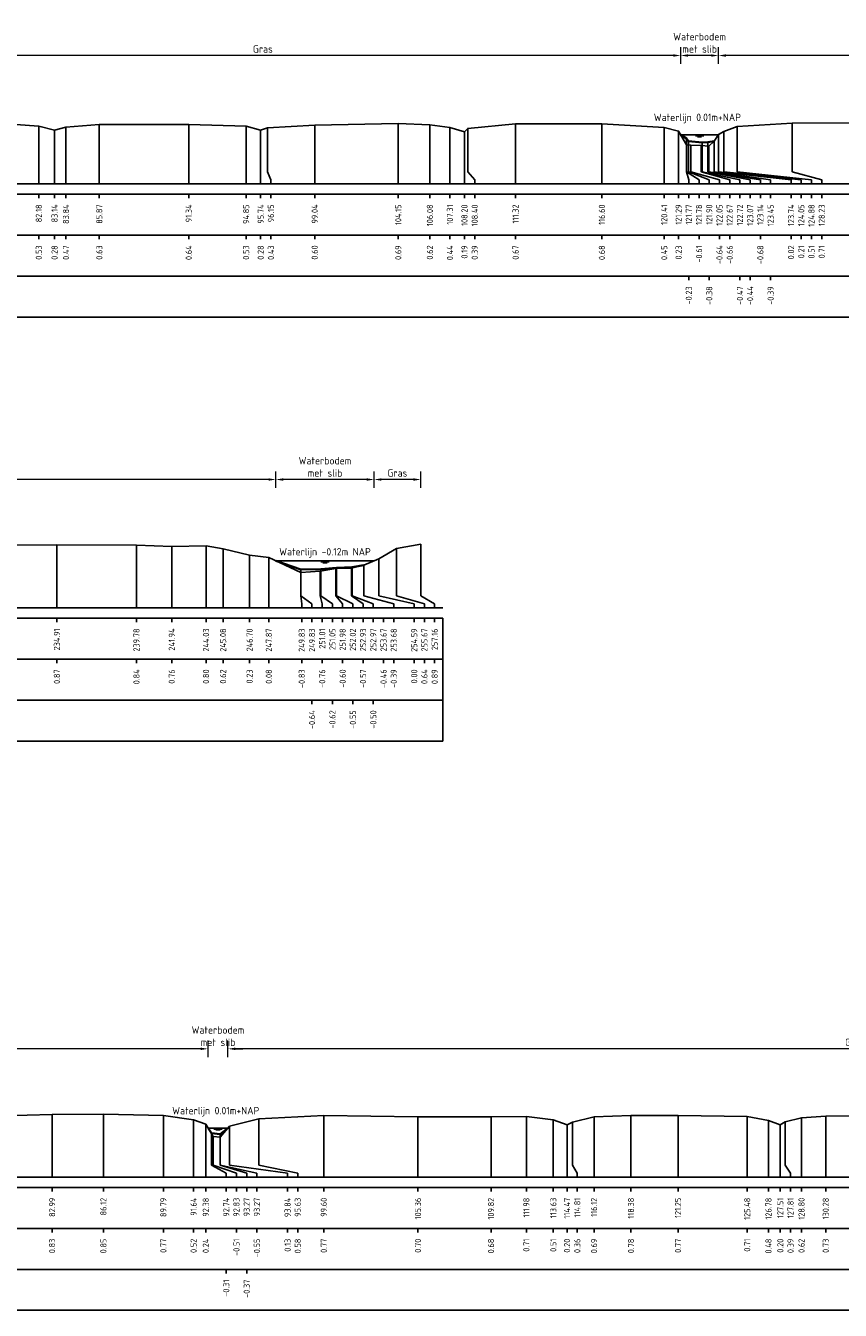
# Model space of a CAD drawing. Header units: metres. Extents: x 132725 to 140175, y 414354 to 417094.
# Tile 20 of 61: x 139932 to 139981, y 416356 to 416435. Entities that reach past the tile are written whole.
import ezdxf
from ezdxf.enums import TextEntityAlignment as Align

# ---------------------------------------------------------------- set-up
doc = ezdxf.new("R2010")
doc.units = ezdxf.units.M
doc.header["$PDMODE"] = 35
doc.header["$PDSIZE"] = 0.075
doc.layers.get('Defpoints').update_dxf_attribs({"true_color": 0x806000})
for name, color, linetype, lineweight in [('B-ME-GW-MAAIVELD-GD', 8, 'GW-MAAIVELD', 25), ('X-ME-AL-PROFIEL_BOVENKANT SLIB-GD', 42, 'Continuous', 35), ('X-XX-AL-DETAIL1-M', 7, 'Continuous', 18), ('X-XX-AL-NAP-T18', 7, 'Continuous', 18)]:
    doc.layers.add(name, color=color, linetype=linetype, lineweight=lineweight)
doc.layers.add('X-ME-AL-PROFIEL_WATERLIJN-GD', color=150, linetype='Continuous')
doc.layers.add('X-ME-AL-PROFIELRASTER-S', color=7, linetype='Continuous')
doc.styles.add('NLCS-ISO-ANNOTATIEF-T18', font='NLCS-ISO.ttf', dxfattribs={"height": 1.8})
doc.styles.add('NLCS-ISO-ANNOTATIVE-T18', font='NLCS-ISO.ttf', dxfattribs={"height": 1.8})
doc.linetypes.add('GW-MAAIVELD', pattern='A,12,[40,NLCS.SHX,S=1,R=0,X=0,Y=-0.5],12', length=24)
doc.dimstyles.new('NLCS-ANNOTATIEF-T18-PIJL_L2_H0', dxfattribs={"dimtxt": 2.5, "dimasz": 1.8, "dimexe": 2, "dimexo": 2, "dimgap": 0.7, "dimtad": 1, "dimzin": 0, "dimdsep": 46, "dimtxsty": 'NLCS-ISO-ANNOTATIEF-T18', "dimcen": 0, "dimdle": 2, "dimclrd": 256, "dimclre": 256, "dimclrt": 10, "dimaunit": 2, "dimadec": 0, "dimazin": 0, "dimtfac": 1, "dimtdec": 3, "dimtofl": 0, "dimtmove": 0, "dimatfit": 3, "dimfxl": 2, "dimfxlon": 1, "dimtfillclr": 256, "dimtolj": 1, "dimtzin": 0, "dimlwd": -1, "dimlwe": -1, "dimarcsym": 0})

# ---------------------------------------------------------------- blocks, each defined once
blk = doc.blocks.new('SAL-PROFIELRASTER_BALK_EIND1-SOD')
at = {"color": 0, "linetype": 'ByBlock', "lineweight": -2}
blk.add_line((1, -12.5), (1, -2.5), dxfattribs=at)
at = {"color": 0, "linetype": 'ByBlock', "lineweight": -2, "flags": 128}
for points in [[(0, 0), (1, 0)], [(0, -2.5), (1, -2.5)], [(0, -12.5), (1, -12.5)]]:
    blk.add_lwpolyline(points, dxfattribs=at)
blk = doc.blocks.new('SAL-PROFIELRASTER_BALK_EIND2-SOD')
at = {"color": 0, "linetype": 'ByBlock', "lineweight": -2}
for p, q in [((1, -2.5), (1, -12.5)), ((1, -12.5), (0, -12.5))]:
    blk.add_line(p, q, dxfattribs=at)
blk = doc.blocks.new('SAL-PROFIELRASTER_BALK_DATA-SOD')
at = {"color": 0, "linetype": 'ByBlock', "lineweight": -2}
blk.add_lwpolyline([(0, -3.5), (0, -2.5)], dxfattribs=at)
at = {"color": 0, "linetype": 'ByBlock', "lineweight": -2, "style": 'NLCS-ISO-ANNOTATIVE-T18'}
blk.add_attdef('GETAL', text='', height=1.5, rotation=90, dxfattribs=at).set_placement((0.75, -5), align=Align.RIGHT)
blk = doc.blocks.new('SAL-PROFIELRASTER_AANHAAL-SOD')
at = {"color": 9, "linetype": 'ByBlock', "lineweight": -2, "flags": 128}
blk.add_lwpolyline([(0, 1), (0, 0)], dxfattribs=at)
blk = doc.blocks.new('SAL-PROFIELRASTER_AANHAAL_STAGGER-SOD')
at = {"color": 9, "linetype": 'ByBlock', "lineweight": -2, "flags": 128}
for points in [[(0, 0), (0, -0.25)], [(0, -0.25), (1, -0.75)], [(1, -0.75), (1, -1)]]:
    blk.add_lwpolyline(points, dxfattribs=at)
blk = doc.blocks.new('*D236')
at = {"layer": 'Defpoints', "color": 0, "transparency": 16777216}
for p in [(139897.361, 416407.094), (139897.361, 416402.258), (139946.799, 416402.126)]:
    blk.add_point(p, dxfattribs=at)
at = {"layer": 'X-XX-AL-DETAIL1-M', "transparency": 16777216}
for p, q in [((139897.361, 416406.594), (139897.361, 416407.594)), ((139946.799, 416406.594), (139946.799, 416407.594)), ((139946.349, 416407.094), (139897.811, 416407.094))]:
    blk.add_line(p, q, dxfattribs=at)
for points in [[(139897.811, 416407.169), (139897.811, 416407.019), (139897.361, 416407.094)], [(139946.349, 416407.169), (139946.349, 416407.019), (139946.799, 416407.094)]]:
    blk.add_solid(points, dxfattribs=at)
at = {"layer": 'X-XX-AL-DETAIL1-M', "color": 10, "transparency": 16777216, "insert": (139922.08, 416407.494), "char_height": 0.45, "attachment_point": 5, "style": 'NLCS-ISO-ANNOTATIEF-T18'}
blk.add_mtext('\\A1;Gras', dxfattribs=at)
blk = doc.blocks.new('*D237')
at = {"layer": 'Defpoints', "color": 0, "transparency": 16777216}
for p in [(139946.799, 416407.094), (139946.799, 416402.126), (139952.802, 416402.126)]:
    blk.add_point(p, dxfattribs=at)
at = {"layer": 'X-XX-AL-DETAIL1-M', "transparency": 16777216}
for p, q in [((139946.799, 416406.594), (139946.799, 416407.594)), ((139952.802, 416406.594), (139952.802, 416407.594)), ((139952.352, 416407.094), (139947.249, 416407.094))]:
    blk.add_line(p, q, dxfattribs=at)
for points in [[(139947.249, 416407.169), (139947.249, 416407.019), (139946.799, 416407.094)], [(139952.352, 416407.169), (139952.352, 416407.019), (139952.802, 416407.094)]]:
    blk.add_solid(points, dxfattribs=at)
at = {"layer": 'X-XX-AL-DETAIL1-M', "color": 10, "transparency": 16777216, "insert": (139949.801, 416407.869), "char_height": 0.45, "attachment_point": 5, "style": 'NLCS-ISO-ANNOTATIEF-T18'}
blk.add_mtext('\\A1;Waterbodem\\Pmet slib', dxfattribs=at)
blk = doc.blocks.new('*D238')
at = {"layer": 'Defpoints', "color": 0, "transparency": 16777216}
for p in [(139952.802, 416407.094), (139952.802, 416402.126), (139955.652, 416400.248)]:
    blk.add_point(p, dxfattribs=at)
at = {"layer": 'X-XX-AL-DETAIL1-M', "transparency": 16777216}
for p, q in [((139952.802, 416406.594), (139952.802, 416407.594)), ((139955.652, 416406.594), (139955.652, 416407.594)), ((139955.202, 416407.094), (139953.252, 416407.094))]:
    blk.add_line(p, q, dxfattribs=at)
for points in [[(139953.252, 416407.169), (139953.252, 416407.019), (139952.802, 416407.094)], [(139955.202, 416407.169), (139955.202, 416407.019), (139955.652, 416407.094)]]:
    blk.add_solid(points, dxfattribs=at)
at = {"layer": 'X-XX-AL-DETAIL1-M', "color": 10, "transparency": 16777216, "insert": (139954.227, 416407.494), "char_height": 0.45, "attachment_point": 5, "style": 'NLCS-ISO-ANNOTATIEF-T18'}
blk.add_mtext('\\A1;Gras', dxfattribs=at)
blk = doc.blocks.new('*D243')
at = {"layer": 'Defpoints', "color": 0, "transparency": 16777216}
for p in [(139897.138, 416372.323), (139897.138, 416367.487), (139942.651, 416367.487)]:
    blk.add_point(p, dxfattribs=at)
at = {"layer": 'X-XX-AL-DETAIL1-M', "transparency": 16777216}
for p, q in [((139897.138, 416371.823), (139897.138, 416372.823)), ((139942.201, 416372.323), (139897.588, 416372.323)), ((139942.651, 416371.823), (139942.651, 416372.823))]:
    blk.add_line(p, q, dxfattribs=at)
for points in [[(139897.588, 416372.398), (139897.588, 416372.248), (139897.138, 416372.323)], [(139942.201, 416372.398), (139942.201, 416372.248), (139942.651, 416372.323)]]:
    blk.add_solid(points, dxfattribs=at)
at = {"layer": 'X-XX-AL-DETAIL1-M', "color": 10, "transparency": 16777216, "insert": (139919.894, 416372.723), "char_height": 0.45, "attachment_point": 5, "style": 'NLCS-ISO-ANNOTATIEF-T18'}
blk.add_mtext('\\A1;Gras', dxfattribs=at)
blk = doc.blocks.new('*D244')
at = {"layer": 'Defpoints', "color": 0, "transparency": 16777216}
for p in [(139942.651, 416372.323), (139942.651, 416367.487), (139943.868, 416367.487)]:
    blk.add_point(p, dxfattribs=at)
at = {"layer": 'X-XX-AL-DETAIL1-M', "transparency": 16777216}
for p, q in [((139942.201, 416372.323), (139941.751, 416372.323)), ((139942.651, 416371.823), (139942.651, 416372.823)), ((139943.868, 416371.823), (139943.868, 416372.823)), ((139944.318, 416372.323), (139944.768, 416372.323))]:
    blk.add_line(p, q, dxfattribs=at)
for points in [[(139942.201, 416372.398), (139942.201, 416372.248), (139942.651, 416372.323)], [(139944.318, 416372.398), (139944.318, 416372.248), (139943.868, 416372.323)]]:
    blk.add_solid(points, dxfattribs=at)
at = {"layer": 'X-XX-AL-DETAIL1-M', "color": 10, "transparency": 16777216, "insert": (139943.259, 416373.099), "char_height": 0.45, "attachment_point": 5, "style": 'NLCS-ISO-ANNOTATIEF-T18'}
blk.add_mtext('\\A1;Waterbodem\\Pmet slib', dxfattribs=at)
blk = doc.blocks.new('*D245')
at = {"layer": 'Defpoints', "color": 0, "transparency": 16777216}
for p in [(139943.868, 416372.323), (139943.868, 416367.487), (140020.543, 416367.487)]:
    blk.add_point(p, dxfattribs=at)
at = {"layer": 'X-XX-AL-DETAIL1-M', "transparency": 16777216}
for p, q in [((139943.868, 416371.823), (139943.868, 416372.823)), ((140020.093, 416372.323), (139944.318, 416372.323)), ((140020.543, 416371.823), (140020.543, 416372.823))]:
    blk.add_line(p, q, dxfattribs=at)
for points in [[(139944.318, 416372.398), (139944.318, 416372.248), (139943.868, 416372.323)], [(140020.093, 416372.398), (140020.093, 416372.248), (140020.543, 416372.323)]]:
    blk.add_solid(points, dxfattribs=at)
at = {"layer": 'X-XX-AL-DETAIL1-M', "color": 10, "transparency": 16777216, "insert": (139982.205, 416372.723), "char_height": 0.45, "attachment_point": 5, "style": 'NLCS-ISO-ANNOTATIEF-T18'}
blk.add_mtext('\\A1;Gras', dxfattribs=at)
blk = doc.blocks.new('*D304')
at = {"layer": 'Defpoints', "color": 0, "transparency": 16777216}
for p in [(139920.456, 416432.992), (139920.456, 416428.156), (139971.544, 416428.156)]:
    blk.add_point(p, dxfattribs=at)
at = {"layer": 'X-XX-AL-DETAIL1-M', "transparency": 16777216}
for p, q in [((139920.456, 416432.492), (139920.456, 416433.492)), ((139971.544, 416432.492), (139971.544, 416433.492)), ((139971.094, 416432.992), (139920.906, 416432.992))]:
    blk.add_line(p, q, dxfattribs=at)
for points in [[(139920.906, 416433.067), (139920.906, 416432.917), (139920.456, 416432.992)], [(139971.094, 416433.067), (139971.094, 416432.917), (139971.544, 416432.992)]]:
    blk.add_solid(points, dxfattribs=at)
at = {"layer": 'X-XX-AL-DETAIL1-M', "color": 10, "transparency": 16777216, "insert": (139946, 416433.392), "char_height": 0.45, "attachment_point": 5, "style": 'NLCS-ISO-ANNOTATIEF-T18'}
blk.add_mtext('\\A1;Gras', dxfattribs=at)
blk = doc.blocks.new('*D305')
at = {"layer": 'Defpoints', "color": 0, "transparency": 16777216}
for p in [(139971.544, 416432.992), (139971.544, 416428.156), (139973.861, 416428.156)]:
    blk.add_point(p, dxfattribs=at)
at = {"layer": 'X-XX-AL-DETAIL1-M', "transparency": 16777216}
for p, q in [((139971.544, 416432.492), (139971.544, 416433.492)), ((139973.861, 416432.492), (139973.861, 416433.492)), ((139973.411, 416432.992), (139971.994, 416432.992))]:
    blk.add_line(p, q, dxfattribs=at)
for points in [[(139971.994, 416433.067), (139971.994, 416432.917), (139971.544, 416432.992)], [(139973.411, 416433.067), (139973.411, 416432.917), (139973.861, 416432.992)]]:
    blk.add_solid(points, dxfattribs=at)
at = {"layer": 'X-XX-AL-DETAIL1-M', "color": 10, "transparency": 16777216, "insert": (139972.702, 416433.767), "char_height": 0.45, "attachment_point": 5, "style": 'NLCS-ISO-ANNOTATIEF-T18'}
blk.add_mtext('\\A1;Waterbodem\\Pmet slib', dxfattribs=at)
blk = doc.blocks.new('*D299')
at = {"layer": 'Defpoints', "color": 0, "transparency": 16777216}
for p in [(139973.861, 416432.992), (139973.861, 416428.156), (140001.911, 416428.156)]:
    blk.add_point(p, dxfattribs=at)
at = {"layer": 'X-XX-AL-DETAIL1-M', "transparency": 16777216}
for p, q in [((139973.861, 416432.492), (139973.861, 416433.492)), ((140001.911, 416432.492), (140001.911, 416433.492)), ((140001.461, 416432.992), (139974.311, 416432.992))]:
    blk.add_line(p, q, dxfattribs=at)
for points in [[(139974.311, 416433.067), (139974.311, 416432.917), (139973.861, 416432.992)], [(140001.461, 416433.067), (140001.461, 416432.917), (140001.911, 416432.992)]]:
    blk.add_solid(points, dxfattribs=at)
at = {"layer": 'X-XX-AL-DETAIL1-M', "color": 10, "transparency": 16777216, "insert": (139987.886, 416433.392), "char_height": 0.45, "attachment_point": 5, "style": 'NLCS-ISO-ANNOTATIEF-T18'}
blk.add_mtext('\\A1;Gras', dxfattribs=at)

msp = doc.modelspace()

# ---------------------------------------------------------------- linework, layer by layer
at = {"layer": 'B-ME-GW-MAAIVELD-GD', "ltscale": 0.1, "flags": 128}
for points in [[(139850.128, 416428.796), (139851.731, 416428.628), (139852.548, 416428.348), (139853.051, 416428.449), (139855.452, 416428.808), (139858.437, 416428.89), (139862.15, 416428.866), (139863.762, 416428.791), (139865.361, 416428.407), (139865.587, 416427.878), (139866.101, 416427.569), (139866.647, 416427.427), (139867.052, 416427.736), (139867.276, 416428.27), (139868.144, 416428.649), (139870.106, 416428.84), (139873.178, 416428.862), (139875.708, 416428.836), (139879.952, 416428.748), (139882.163, 416428.704), (139883.497, 416428.534), (139884.444, 416428.364), (139884.878, 416428.514), (139886.284, 416428.679), (139889.19, 416428.754), (139892.714, 416428.754), (139895.629, 416428.795), (139900.45, 416428.695), (139902.233, 416428.557), (139902.957, 416428.269), (139903.246, 416428.429), (139904.101, 416428.605), (139907.004, 416428.796), (139910.555, 416428.847), (139916.221, 416428.81), (139917.58, 416428.627), (139918.675, 416428.376), (139918.962, 416427.902), (139919.508, 416427.715), (139919.811, 416427.566), (139920.163, 416427.726), (139920.435, 416428.121), (139920.587, 416428.374), (139922.652, 416428.713), (139927.58, 416428.826), (139930.898, 416428.77), (139932.304, 416428.68), (139933.266, 416428.423), (139933.964, 416428.615), (139936.001, 416428.778), (139941.467, 416428.782), (139944.978, 416428.68), (139945.867, 416428.424), (139946.277, 416428.573), (139949.173, 416428.747), (139954.277, 416428.837), (139956.212, 416428.767), (139957.437, 416428.587), (139958.327, 416428.334), (139958.531, 416428.538), (139961.449, 416428.816), (139966.726, 416428.822), (139970.537, 416428.591), (139971.416, 416428.374), (139971.905, 416427.541), (139972.175, 416427.511), (139972.798, 416427.488), (139973.263, 416427.464), (139973.582, 416427.754), (139973.864, 416428.161), (139974.175, 416428.354), (139975.007, 416428.653), (139978.36, 416428.857), (139982.199, 416428.874), (139986.749, 416428.896), (139990.23, 416428.924), (139996.389, 416428.924), (140000.627, 416428.788), (140001.672, 416428.556), (140001.861, 416428.262), (140002.043, 416427.878), (140002.186, 416427.737), (140003.235, 416427.437), (140003.446, 416427.352), (140003.816, 416427.674), (140004.123, 416428.048), (140004.667, 416428.262), (140005.133, 416428.427), (140006.348, 416428.616), (140008.88, 416428.827), (140012.052, 416428.873), (140016.328, 416428.931), (140020.144, 416428.855), (140022.589, 416428.837), (140024.242, 416428.518), (140024.839, 416428.356), (140025.29, 416428.594), (140026.51, 416428.838), (140028.79, 416428.897), (140031.339, 416428.965), (140034.434, 416428.976), (140040.851, 416428.985), (140044.764, 416428.841), (140045.684, 416428.722), (140046.188, 416428.403), (140046.298, 416427.841), (140047.883, 416427.383), (140048.681, 416427.617), (140049.082, 416428.308), (140049.954, 416428.563), (140050.688, 416428.773), (140053.338, 416429), (140056.942, 416428.913), (140058.178, 416428.689), (140058.586, 416428.485), (140058.774, 416428.638), (140059.187, 416428.818), (140061.212, 416428.957), (140063.427, 416428.958), (140066.672, 416428.78), (140067.64, 416428.584), (140068.206, 416428.329), (140068.436, 416428.561), (140069.417, 416428.802), (140072.141, 416428.982), (140076.752, 416428.96), (140078.754, 416428.411), (140079.894, 416428.803), (140081.31, 416428.984), (140085.042, 416429.014), (140089.908, 416428.985), (140092.067, 416428.907), (140094.16, 416428.943), (140095.204, 416428.769), (140096.824, 416428.38), (140097.999, 416428.226), (140099.96, 416427.312), (140101.133, 416427.391), (140102.104, 416427.551), (140103.053, 416427.581), (140103.813, 416427.757), (140104.717, 416428.145), (140105.796, 416428.789), (140107.285, 416429.037)], [(139698.495, 416402.898), (139700.098, 416402.73), (139700.915, 416402.45), (139701.418, 416402.551), (139703.82, 416402.91), (139706.804, 416402.992), (139710.517, 416402.968), (139712.129, 416402.893), (139713.729, 416402.509), (139713.955, 416401.98), (139714.468, 416401.671), (139715.014, 416401.529), (139715.419, 416401.838), (139715.643, 416402.372), (139716.511, 416402.751), (139718.473, 416402.942), (139721.545, 416402.964), (139724.075, 416402.938), (139728.319, 416402.85), (139730.531, 416402.806), (139731.864, 416402.636), (139732.811, 416402.466), (139733.245, 416402.616), (139734.651, 416402.781), (139737.557, 416402.856), (139741.081, 416402.856), (139743.996, 416402.897), (139748.817, 416402.797), (139750.6, 416402.659), (139751.324, 416402.371), (139751.613, 416402.531), (139752.468, 416402.707), (139755.371, 416402.898), (139758.922, 416402.949), (139764.588, 416402.912), (139765.947, 416402.729), (139767.042, 416402.478), (139767.329, 416402.004), (139767.875, 416401.817), (139768.178, 416401.668), (139768.53, 416401.828), (139768.802, 416402.223), (139768.955, 416402.476), (139771.019, 416402.815), (139775.947, 416402.928), (139779.265, 416402.872), (139780.671, 416402.782), (139781.633, 416402.525), (139782.331, 416402.717), (139784.368, 416402.88), (139789.834, 416402.884), (139793.345, 416402.782), (139794.235, 416402.526), (139794.644, 416402.675), (139797.54, 416402.849), (139802.644, 416402.939), (139804.579, 416402.869), (139805.804, 416402.689), (139806.694, 416402.436), (139806.898, 416402.64), (139809.816, 416402.918), (139815.093, 416402.924), (139818.904, 416402.693), (139819.783, 416402.476), (139820.272, 416401.643), (139820.543, 416401.613), (139821.165, 416401.59), (139821.63, 416401.566), (139821.949, 416401.856), (139822.231, 416402.263), (139822.542, 416402.456), (139823.374, 416402.755), (139826.727, 416402.959), (139830.566, 416402.976), (139835.116, 416402.998), (139838.597, 416403.026), (139844.756, 416403.026), (139848.994, 416402.89), (139850.039, 416402.658), (139850.228, 416402.364), (139850.41, 416401.98), (139850.553, 416401.839), (139851.603, 416401.539), (139851.814, 416401.454), (139852.183, 416401.776), (139852.491, 416402.15), (139853.035, 416402.364), (139853.5, 416402.529), (139854.715, 416402.718), (139857.247, 416402.929), (139860.419, 416402.975), (139864.695, 416403.033), (139868.511, 416402.957), (139870.956, 416402.939), (139872.609, 416402.62), (139873.206, 416402.458), (139873.657, 416402.696), (139874.877, 416402.94), (139877.157, 416402.999), (139879.706, 416403.067), (139882.802, 416403.078), (139889.218, 416403.087), (139893.131, 416402.943), (139894.051, 416402.824), (139894.555, 416402.505), (139894.666, 416401.943), (139896.25, 416401.485), (139897.048, 416401.719), (139897.449, 416402.41), (139898.321, 416402.665), (139899.056, 416402.875), (139901.705, 416403.102), (139905.309, 416403.015), (139906.545, 416402.791), (139906.953, 416402.587), (139907.141, 416402.74), (139907.555, 416402.92), (139909.579, 416403.059), (139911.794, 416403.06), (139915.039, 416402.882), (139916.007, 416402.686), (139916.573, 416402.431), (139916.803, 416402.663), (139917.784, 416402.904), (139920.508, 416403.084), (139925.119, 416403.062), (139927.121, 416402.513), (139928.261, 416402.905), (139929.677, 416403.086), (139933.409, 416403.116), (139938.275, 416403.087), (139940.434, 416403.009), (139942.527, 416403.045), (139943.571, 416402.871), (139945.191, 416402.482), (139946.366, 416402.328), (139948.327, 416401.414), (139949.5, 416401.493), (139950.471, 416401.653), (139951.42, 416401.683), (139952.18, 416401.859), (139953.084, 416402.247), (139954.163, 416402.891), (139955.652, 416403.139)], [(139850.128, 416368.238), (139852.654, 416368.314), (139855.788, 416368.249), (139857.884, 416367.944), (139859.002, 416367.619), (139859.474, 416367.18), (139860.082, 416366.728), (139861.726, 416368.042), (139863.249, 416368.251), (139866.368, 416368.272), (139869.883, 416368.316), (139873.222, 416368.249), (139875.535, 416368.173), (139876.855, 416367.89), (139878.283, 416368.173), (139881.286, 416368.271), (139885.807, 416368.282), (139888.705, 416368.286), (139891.813, 416368.227), (139894.319, 416367.939), (139895.232, 416367.714), (139895.731, 416367.496), (139895.843, 416367.185), (139896.196, 416366.936), (139896.607, 416366.882), (139896.952, 416367.385), (139897.652, 416367.77), (139899.252, 416368.259), (139900.908, 416368.409), (139903.968, 416368.366), (139908.037, 416368.351), (139911.342, 416368.297), (139914.728, 416368.254), (139915.29, 416368.221), (139916.531, 416367.931), (139917.05, 416367.923), (139918.174, 416368.16), (139920.349, 416368.326), (139924.151, 416368.306), (139926.818, 416368.209), (139927.994, 416367.928), (139928.636, 416367.928), (139930.071, 416368.239), (139933.116, 416368.305), (139936.253, 416368.331), (139939.918, 416368.245), (139941.766, 416367.992), (139942.512, 416367.72), (139942.96, 416366.968), (139943.398, 416366.93), (139943.97, 416367.608), (139945.756, 416368.057), (139949.725, 416368.247), (139955.483, 416368.176), (139959.949, 416368.16), (139962.111, 416368.185), (139963.758, 416367.987), (139964.6, 416367.674), (139964.941, 416367.84), (139966.247, 416368.163), (139968.507, 416368.253), (139971.381, 416368.249), (139975.61, 416368.184), (139976.912, 416367.952), (139977.635, 416367.673), (139977.94, 416367.862), (139978.931, 416368.099), (139980.41, 416368.207), (139986.724, 416368.252), (139988.528, 416368.102), (139989.906, 416367.873), (139990.558, 416368.054), (139991.754, 416368.183), (139993.84, 416368.242), (139996.281, 416368.274), (139996.879, 416368.288), (139998.644, 416368.221), (139999.859, 416368.007), (140000.429, 416367.817), (140000.721, 416367.727), (140001.004, 416367.805), (140001.187, 416367.945), (140001.437, 416368.009), (140002.63, 416368.194), (140006.64, 416368.265), (140011.78, 416368.267), (140015.268, 416368.286), (140017.927, 416368.211), (140018.852, 416368.075), (140019.912, 416367.835), (140020.621, 416367.422), (140021.043, 416366.794), (140021.448, 416366.941), (140022.183, 416367.69), (140023.156, 416368.145), (140023.481, 416368.176), (140025.981, 416368.311), (140029.637, 416368.371), (140032.751, 416368.336), (140036.193, 416368.302), (140037.375, 416368.139), (140038.344, 416367.848), (140038.764, 416368.008), (140039.928, 416368.262), (140041.349, 416368.379), (140045.544, 416368.366), (140049.658, 416368.4), (140051.339, 416368.352), (140052.318, 416368.144), (140052.412, 416368.102), (140053.073, 416367.816), (140053.781, 416367.487), (140054.568, 416366.695), (140055.285, 416366.56), (140056.21, 416366.716), (140056.966, 416367.076), (140057.313, 416367.492), (140058.586, 416367.833), (140059.679, 416368.194), (140060.99, 416368.37), (140062.755, 416368.471), (140065.529, 416368.518), (140068.254, 416368.558), (140070.591, 416368.708), (140073.202, 416368.949), (140075.716, 416369.142), (140078.334, 416369.267), (140080.424, 416369.413)]]:
    msp.add_lwpolyline(points, dxfattribs=at)
at = {"layer": 'X-ME-AL-PROFIEL_BOVENKANT SLIB-GD'}
for points in [[(139971.544, 416428.156), (139971.9, 416427.921), (139972.029, 416427.764), (139972.848, 416427.672), (139973.201, 416427.703), (139973.582, 416427.754)], [(139946.799, 416402.126), (139948.326, 416401.607), (139949.549, 416401.627), (139950.513, 416401.702), (139951.47, 416401.747), (139952.18, 416401.859)], [(139942.651, 416367.487), (139942.866, 416367.163), (139943.401, 416367.103), (139943.868, 416367.487)]]:
    msp.add_lwpolyline(points, dxfattribs=at)
at = {"layer": 'X-ME-AL-PROFIEL_WATERLIJN-GD'}
for points in [[(139971.544, 416428.156), (139973.861, 416428.156)], [(139972.452, 416428.095), (139972.952, 416428.095)], [(139972.577, 416428.035), (139972.827, 416428.035)], [(139952.802, 416402.126), (139946.799, 416402.126)], [(139949.551, 416402.065), (139950.051, 416402.065)], [(139949.676, 416402.006), (139949.926, 416402.006)], [(139942.651, 416367.487), (139943.868, 416367.487)], [(139943.009, 416367.426), (139943.509, 416367.426)], [(139943.134, 416367.367), (139943.384, 416367.367)]]:
    msp.add_lwpolyline(points, dxfattribs=at)

# ---------------------------------------------------------------- block references
at = {"layer": 'X-ME-AL-PROFIELRASTER-S'}
for p, yscale in [((139932.304, 416425.146), 3.534), ((139933.964, 416425.146), 3.469), ((139936.001, 416425.146), 3.632), ((139941.467, 416425.146), 3.636), ((139944.978, 416425.146), 3.534), ((139946.277, 416426.146), 2.427), ((139949.173, 416425.146), 3.601), ((139954.277, 416425.146), 3.691), ((139956.212, 416425.146), 3.621), ((139957.437, 416425.146), 3.441), ((139961.449, 416425.146), 3.67), ((139966.726, 416425.146), 3.676), ((139970.537, 416425.146), 3.445), ((139975.007, 416426.146), 2.507), ((139978.36, 416426.146), 2.711), ((139933.266, 416425.146), 3.277), ((139945.867, 416425.146), 3.278), ((139958.327, 416425.146), 3.188), ((139958.531, 416426.146), 2.392), ((139971.416, 416425.146), 3.228), ((139971.9, 416426.146), 1.775), ((139973.864, 416426.146), 2.015), ((139974.175, 416426.146), 2.208), ((139971.905, 416426.146), 1.395), ((139972.029, 416426.146), 1.618), ((139972.175, 416426.146), 1.365), ((139972.798, 416426.146), 1.342), ((139972.848, 416426.146), 1.526), ((139973.201, 416426.146), 1.557), ((139973.263, 416426.146), 1.318), ((139973.582, 416426.146), 1.608), ((139933.409, 416399.248), 3.868), ((139938.275, 416399.248), 3.839), ((139940.434, 416399.248), 3.761), ((139942.527, 416399.248), 3.797), ((139943.571, 416399.248), 3.623), ((139954.163, 416400.248), 2.643), ((139955.652, 416400.248), 2.891), ((139945.191, 416399.248), 3.234), ((139946.366, 416399.248), 3.08), ((139953.084, 416400.248), 1.999), ((139948.326, 416400.248), 1.359), ((139948.327, 416400.248), 1.166), ((139949.5, 416400.248), 1.245), ((139949.549, 416400.248), 1.379), ((139950.471, 416400.248), 1.405), ((139950.513, 416400.248), 1.454), ((139951.42, 416400.248), 1.435), ((139951.47, 416400.248), 1.499), ((139952.18, 416400.248), 1.611), ((139933.116, 416364.477), 3.828), ((139936.253, 416364.477), 3.854), ((139939.918, 416364.477), 3.768), ((139949.725, 416364.477), 3.77), ((139955.483, 416364.477), 3.699), ((139959.949, 416364.477), 3.683), ((139962.111, 416364.477), 3.708), ((139966.247, 416364.477), 3.686), ((139968.507, 416364.477), 3.776), ((139971.381, 416364.477), 3.772), ((139975.61, 416364.477), 3.707), ((139980.41, 416364.477), 3.73), ((139941.766, 416364.477), 3.515), ((139942.512, 416364.477), 3.243), ((139943.97, 416365.477), 2.131), ((139945.756, 416365.477), 2.58), ((139963.758, 416364.477), 3.51), ((139964.6, 416364.477), 3.197), ((139964.941, 416365.477), 2.363), ((139976.912, 416364.477), 3.475), ((139977.635, 416364.477), 3.196), ((139977.94, 416365.477), 2.385), ((139978.931, 416364.477), 3.622), ((139942.866, 416365.477), 1.686), ((139942.96, 416365.477), 1.491), ((139943.398, 416365.477), 1.453), ((139943.401, 416365.477), 1.626)]:
    msp.add_blockref('SAL-PROFIELRASTER_AANHAAL-SOD', p, dxfattribs=dict(at, yscale=yscale))
for p, xscale, zscale in [((139946.277, 416426.146), 0.215971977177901, 0.215971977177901), ((139958.531, 416426.146), 0.4204622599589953, 0.4204622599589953), ((139971.9, 416426.146), 0.1409477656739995, 0.1409477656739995), ((139971.905, 416426.146), 0.760899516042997, 0.760899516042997), ((139972.029, 416426.146), 1.262056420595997, 1.262056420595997), ((139972.175, 416426.146), 1.740595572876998, 1.740595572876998), ((139972.798, 416426.146), 1.742798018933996, 1.742798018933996), ((139972.848, 416426.146), 2.317756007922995, 2.317756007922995), ((139973.201, 416426.146), 2.589911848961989, 2.589911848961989), ((139973.263, 416426.146), 3.152892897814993, 3.152892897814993), ((139973.582, 416426.146), 3.458843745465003, 3.458843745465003), ((139973.864, 416426.146), 4.426895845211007, 4.426895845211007), ((139974.175, 416426.146), 4.740656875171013, 4.740656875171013), ((139975.007, 416426.146), 4.533774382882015, 4.533774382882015), ((139978.36, 416426.146), 1.805862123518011, 1.805862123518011), ((139948.326, 416400.248), 0.676881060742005, 0.676881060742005), ((139948.327, 416400.248), 0.05118520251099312, 0.05118520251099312), ((139949.5, 416400.248), 0.1278901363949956, 0.1278901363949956), ((139949.549, 416400.248), 0.7042052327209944, 0.7042052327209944), ((139950.471, 416400.248), 0.407041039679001, 0.407041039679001), ((139950.513, 416400.248), 0.9907557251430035, 0.9907557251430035), ((139951.42, 416400.248), 0.7081355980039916, 0.7081355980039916), ((139951.47, 416400.248), 1.283629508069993, 1.283629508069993), ((139952.18, 416400.248), 1.823333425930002, 1.823333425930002), ((139953.084, 416400.248), 2.169080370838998, 2.169080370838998), ((139954.163, 416400.248), 1.71529380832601, 1.71529380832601), ((139955.652, 416400.248), 0.851031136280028, 0.851031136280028), ((139942.866, 416365.477), 0.8958762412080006, 0.8958762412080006), ((139942.96, 416365.477), 1.427359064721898, 1.427359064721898), ((139943.398, 416365.477), 2.239688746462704, 2.239688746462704), ((139943.401, 416365.477), 1.610983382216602, 1.610983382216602), ((139943.97, 416365.477), 3.542618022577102, 3.542618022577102), ((139945.756, 416365.477), 2.381479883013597, 2.381479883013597), ((139964.941, 416365.477), 0.2837207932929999, 0.2837207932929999), ((139977.94, 416365.477), 0.3195591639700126, 0.3195591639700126)]:
    msp.add_blockref('SAL-PROFIELRASTER_AANHAAL_STAGGER-SOD', p, dxfattribs=dict(at, xscale=xscale, zscale=zscale))
at = {"layer": 'X-ME-AL-PROFIELRASTER-S', "yscale": 0.25}
for name, p, xscale, zscale in [('SAL-PROFIELRASTER_BALK_EIND1-SOD', (139850.128, 416425.146), 258.5, 257.7822511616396), ('SAL-PROFIELRASTER_BALK_EIND2-SOD', (139850.128, 416422.646), 258.5, 257.7822511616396), ('SAL-PROFIELRASTER_BALK_EIND2-SOD', (139850.128, 416420.146), 258.5, 257.7822511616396), ('SAL-PROFIELRASTER_BALK_EIND1-SOD', (139698.495, 416399.248), 258.5, 257.7822511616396), ('SAL-PROFIELRASTER_BALK_EIND2-SOD', (139698.495, 416396.748), 258.5, 257.7822511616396), ('SAL-PROFIELRASTER_BALK_EIND2-SOD', (139698.495, 416394.248), 258.5, 257.7822511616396), ('SAL-PROFIELRASTER_BALK_EIND1-SOD', (139850.128, 416364.477), 230.9211082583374, 230.9211082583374), ('SAL-PROFIELRASTER_BALK_EIND2-SOD', (139850.128, 416361.977), 230.9211082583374, 230.9211082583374), ('SAL-PROFIELRASTER_BALK_EIND2-SOD', (139850.128, 416359.477), 230.9211082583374, 230.9211082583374)]:
    msp.add_blockref(name, p, dxfattribs=dict(at, xscale=xscale, zscale=zscale))
at = {"layer": 'X-ME-AL-PROFIELRASTER-S', "xscale": 0.25, "yscale": 0.25, "zscale": 0.25}
for p, values in [((139932.304, 416425.146), {'GETAL': '82.18'}), ((139933.266, 416425.146), {'GETAL': '83.14'}), ((139933.964, 416425.146), {'GETAL': '83.84'}), ((139936.001, 416425.146), {'GETAL': '85.87'}), ((139941.467, 416425.146), {'GETAL': '91.34'}), ((139944.978, 416425.146), {'GETAL': '94.85'}), ((139945.867, 416425.146), {'GETAL': '95.74'}), ((139946.492, 416425.146), {'GETAL': '96.15'}), ((139949.173, 416425.146), {'GETAL': '99.04'}), ((139954.277, 416425.146), {'GETAL': '104.15'}), ((139956.212, 416425.146), {'GETAL': '106.08'}), ((139957.437, 416425.146), {'GETAL': '107.31'}), ((139958.327, 416425.146), {'GETAL': '108.20'}), ((139958.952, 416425.146), {'GETAL': '108.40'}), ((139961.449, 416425.146), {'GETAL': '111.32'}), ((139966.726, 416425.146), {'GETAL': '116.60'}), ((139970.537, 416425.146), {'GETAL': '120.41'}), ((139971.416, 416425.146), {'GETAL': '121.29'}), ((139972.041, 416425.146), {'GETAL': '121.77'}), ((139972.666, 416425.146), {'GETAL': '121.78'}), ((139973.291, 416425.146), {'GETAL': '121.90'}), ((139973.916, 416425.146), {'GETAL': '122.05'}), ((139974.541, 416425.146), {'GETAL': '122.67'}), ((139975.166, 416425.146), {'GETAL': '122.72'}), ((139975.791, 416425.146), {'GETAL': '123.07'}), ((139976.416, 416425.146), {'GETAL': '123.14'}), ((139977.041, 416425.146), {'GETAL': '123.45'}), ((139978.291, 416425.146), {'GETAL': '123.74'}), ((139978.916, 416425.146), {'GETAL': '124.05'}), ((139979.541, 416425.146), {'GETAL': '124.88'}), ((139980.166, 416425.146), {'GETAL': '128.23'}), ((139932.304, 416422.646), {'GETAL': '0.53'}), ((139933.266, 416422.646), {'GETAL': '0.28'}), ((139933.964, 416422.646), {'GETAL': '0.47'}), ((139936.001, 416422.646), {'GETAL': '0.63'}), ((139941.467, 416422.646), {'GETAL': '0.64'}), ((139944.978, 416422.646), {'GETAL': '0.53'}), ((139945.867, 416422.646), {'GETAL': '0.28'}), ((139946.492, 416422.646), {'GETAL': '0.43'}), ((139949.173, 416422.646), {'GETAL': '0.60'}), ((139954.277, 416422.646), {'GETAL': '0.69'}), ((139956.212, 416422.646), {'GETAL': '0.62'}), ((139957.437, 416422.646), {'GETAL': '0.44'}), ((139958.327, 416422.646), {'GETAL': '0.19'}), ((139958.952, 416422.646), {'GETAL': '0.39'}), ((139961.449, 416422.646), {'GETAL': '0.67'}), ((139966.726, 416422.646), {'GETAL': '0.68'}), ((139970.537, 416422.646), {'GETAL': '0.45'}), ((139971.416, 416422.646), {'GETAL': '0.23'}), ((139972.666, 416422.646), {'GETAL': '-0.61'}), ((139973.916, 416422.646), {'GETAL': '-0.64'}), ((139974.541, 416422.646), {'GETAL': '-0.66'}), ((139976.416, 416422.646), {'GETAL': '-0.68'}), ((139978.291, 416422.646), {'GETAL': '0.02'}), ((139978.916, 416422.646), {'GETAL': '0.21'}), ((139979.541, 416422.646), {'GETAL': '0.51'}), ((139980.166, 416422.646), {'GETAL': '0.71'}), ((139972.041, 416420.146), {'GETAL': '-0.23'}), ((139973.291, 416420.146), {'GETAL': '-0.38'}), ((139975.166, 416420.146), {'GETAL': '-0.47'}), ((139975.791, 416420.146), {'GETAL': '-0.44'}), ((139977.041, 416420.146), {'GETAL': '-0.39'}), ((139933.409, 416399.248), {'GETAL': '234.91'}), ((139938.275, 416399.248), {'GETAL': '239.78'}), ((139940.434, 416399.248), {'GETAL': '241.94'}), ((139942.527, 416399.248), {'GETAL': '244.03'}), ((139943.571, 416399.248), {'GETAL': '245.08'}), ((139945.191, 416399.248), {'GETAL': '246.70'}), ((139946.366, 416399.248), {'GETAL': '247.87'}), ((139948.378, 416399.248), {'GETAL': '249.83'}), ((139949.003, 416399.248), {'GETAL': '249.83'}), ((139949.628, 416399.248), {'GETAL': '251.01'}), ((139950.253, 416399.248), {'GETAL': '251.05'}), ((139950.878, 416399.248), {'GETAL': '251.98'}), ((139951.503, 416399.248), {'GETAL': '252.02'}), ((139952.128, 416399.248), {'GETAL': '252.93'}), ((139952.753, 416399.248), {'GETAL': '252.97'}), ((139953.378, 416399.248), {'GETAL': '253.67'}), ((139954.003, 416399.248), {'GETAL': '253.68'}), ((139955.253, 416399.248), {'GETAL': '254.59'}), ((139955.878, 416399.248), {'GETAL': '255.67'}), ((139956.503, 416399.248), {'GETAL': '257.16'}), ((139933.409, 416396.748), {'GETAL': '0.87'}), ((139938.275, 416396.748), {'GETAL': '0.84'}), ((139940.434, 416396.748), {'GETAL': '0.76'}), ((139942.527, 416396.748), {'GETAL': '0.80'}), ((139943.571, 416396.748), {'GETAL': '0.62'}), ((139945.191, 416396.748), {'GETAL': '0.23'}), ((139946.366, 416396.748), {'GETAL': '0.08'}), ((139948.378, 416396.748), {'GETAL': '-0.83'}), ((139949.628, 416396.748), {'GETAL': '-0.76'}), ((139950.878, 416396.748), {'GETAL': '-0.60'}), ((139952.128, 416396.748), {'GETAL': '-0.57'}), ((139953.378, 416396.748), {'GETAL': '-0.46'}), ((139954.003, 416396.748), {'GETAL': '-0.39'}), ((139955.253, 416396.748), {'GETAL': '0.00'}), ((139955.878, 416396.748), {'GETAL': '0.64'}), ((139956.503, 416396.748), {'GETAL': '0.89'}), ((139949.003, 416394.248), {'GETAL': '-0.64'}), ((139950.253, 416394.248), {'GETAL': '-0.62'}), ((139951.503, 416394.248), {'GETAL': '-0.55'}), ((139952.753, 416394.248), {'GETAL': '-0.50'}), ((139933.116, 416364.477), {'GETAL': '82.99'}), ((139936.253, 416364.477), {'GETAL': '86.12'}), ((139939.918, 416364.477), {'GETAL': '89.79'}), ((139941.766, 416364.477), {'GETAL': '91.64'}), ((139942.512, 416364.477), {'GETAL': '92.38'}), ((139943.762, 416364.477), {'GETAL': '92.74'}), ((139944.387, 416364.477), {'GETAL': '92.83'}), ((139945.012, 416364.477), {'GETAL': '93.27'}), ((139945.637, 416364.477), {'GETAL': '93.27'}), ((139947.512, 416364.477), {'GETAL': '93.84'}), ((139948.137, 416364.477), {'GETAL': '95.63'}), ((139949.725, 416364.477), {'GETAL': '99.60'}), ((139955.483, 416364.477), {'GETAL': '105.36'}), ((139959.949, 416364.477), {'GETAL': '109.82'}), ((139962.111, 416364.477), {'GETAL': '111.98'}), ((139963.758, 416364.477), {'GETAL': '113.63'}), ((139964.6, 416364.477), {'GETAL': '114.47'}), ((139965.225, 416364.477), {'GETAL': '114.81'}), ((139966.247, 416364.477), {'GETAL': '116.12'}), ((139968.507, 416364.477), {'GETAL': '118.38'}), ((139971.381, 416364.477), {'GETAL': '121.25'}), ((139975.61, 416364.477), {'GETAL': '125.48'}), ((139976.912, 416364.477), {'GETAL': '126.78'}), ((139977.635, 416364.477), {'GETAL': '127.51'}), ((139978.26, 416364.477), {'GETAL': '127.81'}), ((139978.931, 416364.477), {'GETAL': '128.80'}), ((139980.41, 416364.477), {'GETAL': '130.28'}), ((139933.116, 416361.977), {'GETAL': '0.83'}), ((139936.253, 416361.977), {'GETAL': '0.85'}), ((139939.918, 416361.977), {'GETAL': '0.77'}), ((139941.766, 416361.977), {'GETAL': '0.52'}), ((139942.512, 416361.977), {'GETAL': '0.24'}), ((139944.387, 416361.977), {'GETAL': '-0.51'}), ((139945.637, 416361.977), {'GETAL': '-0.55'}), ((139947.512, 416361.977), {'GETAL': '0.13'}), ((139948.137, 416361.977), {'GETAL': '0.58'}), ((139949.725, 416361.977), {'GETAL': '0.77'}), ((139955.483, 416361.977), {'GETAL': '0.70'}), ((139959.949, 416361.977), {'GETAL': '0.68'}), ((139962.111, 416361.977), {'GETAL': '0.71'}), ((139963.758, 416361.977), {'GETAL': '0.51'}), ((139964.6, 416361.977), {'GETAL': '0.20'}), ((139965.225, 416361.977), {'GETAL': '0.36'}), ((139966.247, 416361.977), {'GETAL': '0.69'}), ((139968.507, 416361.977), {'GETAL': '0.78'}), ((139971.381, 416361.977), {'GETAL': '0.77'}), ((139975.61, 416361.977), {'GETAL': '0.71'}), ((139976.912, 416361.977), {'GETAL': '0.48'}), ((139977.635, 416361.977), {'GETAL': '0.20'}), ((139978.26, 416361.977), {'GETAL': '0.39'}), ((139978.931, 416361.977), {'GETAL': '0.62'}), ((139980.41, 416361.977), {'GETAL': '0.73'}), ((139943.762, 416359.477), {'GETAL': '-0.31'}), ((139945.012, 416359.477), {'GETAL': '-0.37'})]:
    msp.add_blockref('SAL-PROFIELRASTER_BALK_DATA-SOD', p, dxfattribs=at).add_auto_attribs(values)

# ---------------------------------------------------------------- texts
at = {"layer": 'X-XX-AL-NAP-T18', "color": 10, "char_height": 0.45, "width": 15.43377, "attachment_point": 7, "style": 'NLCS-ISO-ANNOTATIEF-T18'}
for s, insert in [('Waterlijn 0.01m+NAP', (139969.902, 416428.855)), ('Waterlijn -0.12m NAP', (139947.001, 416402.32)), ('Waterlijn 0.01m+NAP', (139940.459, 416368.187))]:
    msp.add_mtext(s, dxfattribs=dict(at, insert=insert))

# ---------------------------------------------------------------- dimensions: what is measured, and where the dimension line sits
at = {"layer": 'X-XX-AL-DETAIL1-M'}
for base, p1, p2, text, picture, middle in [((139971.544, 416432.992), (139973.861, 416428.156), (139971.544, 416428.156), 'Waterbodem\\Pmet slib', '*D305', (139972.702, 416432.992)), ((139920.456, 416432.992), (139971.544, 416428.156), (139920.456, 416428.156), 'Gras', '*D304', (139946, 416432.992)), ((139973.861, 416432.992), (140001.911, 416428.156), (139973.861, 416428.156), 'Gras', '*D299', (139987.886, 416432.992)), ((139946.799, 416407.094), (139952.802, 416402.126), (139946.799, 416402.126), 'Waterbodem\\Pmet slib', '*D237', (139949.801, 416407.094)), ((139897.361, 416407.094), (139946.799, 416402.126), (139897.361, 416402.258), 'Gras', '*D236', (139922.08, 416407.094)), ((139952.802, 416407.094), (139955.652, 416400.248), (139952.802, 416402.126), 'Gras', '*D238', (139954.227, 416407.094)), ((139942.651, 416372.323), (139943.868, 416367.487), (139942.651, 416367.487), 'Waterbodem\\Pmet slib', '*D244', (139943.259, 416372.323)), ((139897.138, 416372.323), (139942.651, 416367.487), (139897.138, 416367.487), 'Gras', '*D243', (139919.894, 416372.323)), ((139943.868, 416372.323), (140020.543, 416367.487), (139943.868, 416367.487), 'Gras', '*D245', (139982.205, 416372.323))]:
    dim = msp.add_linear_dim(base=base, p1=p1, p2=p2, text=text, dimstyle='NLCS-ANNOTATIEF-T18-PIJL_L2_H0', dxfattribs=at)
    dim.commit()
    dim.dimension.update_dxf_attribs({"geometry": picture, "text_midpoint": middle, "dimtype": 160})

doc.saveas('drawing.dxf')
